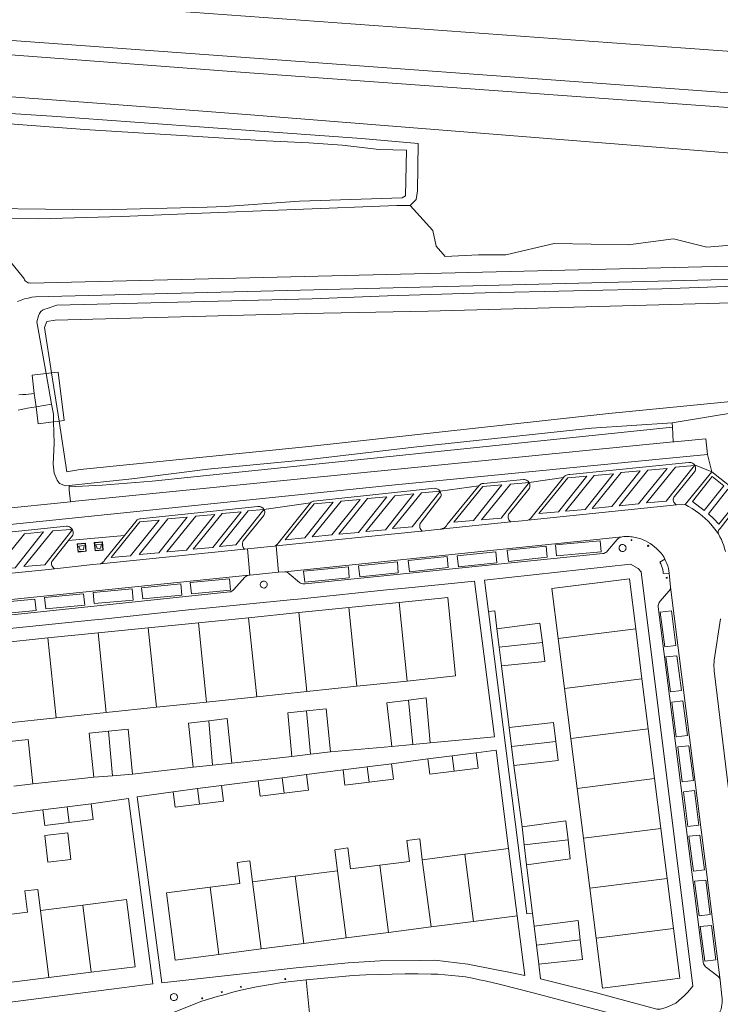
# Model space of a CAD drawing. Header units: metres. Extents: x 89888 to 94270, y 464165 to 468904.
# Tile 67 of 256: x 91295 to 91379, y 466182 to 466301. Entities that reach past the tile are written whole.
import ezdxf

# ---------------------------------------------------------------- set-up
doc = ezdxf.new("R2010")
doc.units = ezdxf.units.M
doc.layers.get('0').update_dxf_attribs({"linetype": 'CONTINUOUS'})
for name, color, linetype, lineweight in [('B_BEBOUWINGSGRENS_0', 251, 'CONTINUOUS', 13), ('B_TUSSENMUUR_0', 251, 'CONTINUOUS', 13), ('G_GRENS_ALGEMEEN_0', 251, 'CONTINUOUS', 13), ('K_KUNSTWERKGRENS_1', 251, 'CONTINUOUS', 13), ('K_STEIGER_1', 251, 'CONTINUOUS', 13), ('Q_AFVAL_APART_PLAATS_0', 251, 'CONTINUOUS', 13), ('Q_PAALTJE_0', 251, 'CONTINUOUS', 13), ('T_CULTUURGRENS_0', 251, 'CONTINUOUS', 13), ('T_HEK_0', 251, 'CONTINUOUS', 13), ('T_HEK_LIJN_0', 251, 'CONTINUOUS', 13), ('V_WEGGRENS_0', 251, 'CONTINUOUS', 13), ('W_WATERGRENS_0', 251, 'CONTINUOUS', 13)]:
    doc.layers.add(name, color=color, linetype=linetype, lineweight=lineweight)

# ---------------------------------------------------------------- blocks, each defined once
blk = doc.blocks.new('Q_PAAL_STEEN')
for points in [[(-0.5, 0.5), (0.5, 0.5), (0.5, -0.5), (-0.5, -0.5)], [(-0.1, 0.3), (0.1, 0.3), (0.1, -0.3), (-0.1, -0.3)]]:
    blk.add_lwpolyline(points, close=True)
blk.add_lwpolyline([(-0.4, 0.5), (0.4, 0.5, -0.414214), (0.5, 0.4), (0.5, -0.4, -0.414214), (0.4, -0.5), (-0.4, -0.5, -0.414214), (-0.5, -0.4), (-0.5, 0.4), (-0.5, 0.4), (-0.5, 0.4), (-0.5, 0.4), (-0.5, 0.4), (-0.5, 0.5), (-0.5, 0.5), (-0.5, 0.5), (-0.5, 0.5), (-0.5, 0.5), (-0.5, 0.5), (-0.5, 0.5), (-0.5, 0.5), (-0.5, 0.5), (-0.4, 0.5), (-0.4, 0.5), (-0.4, 0.5), (-0.4, 0.5), (-0.4, 0.5)], format="xyb")
blk = doc.blocks.new('Q_PAALTJE')
at = {"color": 251, "true_color": 0x666666, "xscale": 0.1, "yscale": 0.1, "zscale": 0.01}
blk.add_blockref('Q_PAAL_STEEN', (0, 0), dxfattribs=at)
blk = doc.blocks.new('Q_AFVAL_APART_PLAATS')
for points in [[(-0.5, 0.5), (0.5, 0.5), (0.5, -0.5), (-0.5, -0.5)], [(-0.34, 0.2), (0.33, 0.2), (0.19, -0.25), (-0.2, -0.25)]]:
    blk.add_lwpolyline(points, close=True)
blk.add_lwpolyline([(-0.44, 0.46), (0.44, 0.46, -0.414214), (0.46, 0.44), (0.46, -0.44, -0.414214), (0.44, -0.46), (-0.44, -0.46, -0.414214), (-0.46, -0.44), (-0.46, 0.44, -0.414214), (-0.44, 0.46)], format="xyb")

msp = doc.modelspace()

# ---------------------------------------------------------------- linework, layer by layer
at = {"layer": 'B_BEBOUWINGSGRENS_0'}
for p, q in [((91359.05, 466232.54), (91359.82, 466226.5)), ((91340.57, 466230.85), (91334.5, 466230.24)), ((91328.42, 466229.63), (91322.35, 466229.02)), ((91334.5, 466230.24), (91328.42, 466229.63)), ((91316.28, 466228.4), (91310.21, 466227.79)), ((91322.35, 466229.02), (91316.28, 466228.4)), ((91304.13, 466227.18), (91298.06, 466226.57)), ((91310.21, 466227.79), (91304.13, 466227.18)), ((91352.68, 466225.44), (91352.41, 466227.69)), ((91369.96, 466221.64), (91369.2, 466227.68)), ((91298.06, 466226.57), (91291.99, 466225.95)), ((91359.82, 466226.5), (91360.59, 466220.46)), ((91352.95, 466223.19), (91352.68, 466225.44)), ((91335.47, 466220.72), (91341.54, 466221.35)), ((91370.73, 466215.59), (91369.96, 466221.64)), ((91323.33, 466219.45), (91329.4, 466220.08)), ((91329.4, 466220.08), (91335.47, 466220.72)), ((91360.59, 466220.46), (91361.36, 466214.41)), ((91311.19, 466218.18), (91317.26, 466218.81)), ((91317.26, 466218.81), (91323.33, 466219.45)), ((91299.05, 466216.91), (91305.12, 466217.54)), ((91305.12, 466217.54), (91311.19, 466218.18)), ((91292.98, 466216.27), (91299.05, 466216.91)), ((91354.18, 466213.43), (91353.9, 466215.73)), ((91371.49, 466209.55), (91370.73, 466215.59)), ((91361.36, 466214.41), (91362.13, 466208.37)), ((91332.28, 466212.79), (91329.85, 466212.5)), ((91342.22, 466213.69), (91339.68, 466213.45)), ((91344.31, 466213.89), (91342.22, 466213.69)), ((91354.46, 466211.15), (91354.18, 466213.43)), ((91329.85, 466212.5), (91327.6, 466212.23)), ((91344.05, 466211.96), (91346.98, 466212.32)), ((91346.98, 466212.32), (91349.91, 466212.69)), ((91317.99, 466211.17), (91315.66, 466210.92)), ((91320.31, 466211.41), (91317.99, 466211.17)), ((91333.78, 466210.63), (91336.71, 466210.99)), ((91336.71, 466210.99), (91339.63, 466211.36)), ((91305.9, 466209.9), (91303.61, 466209.73)), ((91308.29, 466210.09), (91305.9, 466209.9)), ((91323.5, 466209.3), (91326.43, 466209.66)), ((91326.43, 466209.66), (91329.36, 466210.03)), ((91372.25, 466203.51), (91371.49, 466209.55)), ((91296.24, 466208.91), (91293.93, 466208.64)), ((91313.23, 466207.97), (91316.16, 466208.34)), ((91316.16, 466208.34), (91319.09, 466208.7)), ((91362.13, 466208.37), (91362.9, 466202.33)), ((91297.45, 466205.77), (91300.38, 466206.14)), ((91300.38, 466206.14), (91303.31, 466206.5)), ((91355.71, 466201.52), (91355.47, 466203.72)), ((91373.01, 466197.47), (91372.25, 466203.51)), ((91300.48, 466202.98), (91297.69, 466202.66)), ((91362.9, 466202.33), (91363.66, 466196.29)), ((91353.82, 466201.09), (91354.87, 466192.96)), ((91355.98, 466199.12), (91355.71, 466201.52)), ((91343.36, 466199.74), (91348.52, 466200.41)), ((91327.98, 466197.75), (91333.11, 466198.41)), ((91322.84, 466197.08), (91327.98, 466197.75)), ((91373.77, 466191.43), (91373.01, 466197.47)), ((91363.66, 466196.29), (91364.43, 466190.25)), ((91302.29, 466194.25), (91297.15, 466193.61)), ((91354.87, 466192.96), (91349.58, 466192.28)), ((91344.44, 466191.61), (91339.3, 466190.95)), ((91349.58, 466192.28), (91344.44, 466191.61)), ((91357.19, 466189.42), (91356.91, 466191.7)), ((91334.17, 466190.28), (91329.03, 466189.61)), ((91339.3, 466190.95), (91334.17, 466190.28)), ((91323.89, 466188.95), (91318.75, 466188.28)), ((91329.03, 466189.61), (91323.89, 466188.95)), ((91357.48, 466187.1), (91357.19, 466189.42)), ((91293.03, 466184.83), (91298.17, 466185.47)), ((91298.17, 466185.47), (91303.31, 466186.12))]:
    msp.add_line(p, q, dxfattribs=at)
for points in [[(91369.2, 466227.68), (91368.44, 466233.72), (91359.05, 466232.54)], [(91341.54, 466221.35), (91347.41, 466221.97), (91346.45, 466231.45), (91340.57, 466230.85)], [(91352.41, 466227.69), (91357.6, 466228.36), (91357.91, 466226.04)], [(91357.91, 466226.04), (91358.21, 466223.73), (91352.95, 466223.19)], [(91339.68, 466213.45), (91339.1, 466218.73), (91341.71, 466219.06)], [(91341.71, 466219.06), (91343.85, 466219.33), (91344.31, 466213.89)], [(91327.6, 466212.23), (91327.09, 466217.51), (91329.36, 466217.76)], [(91329.36, 466217.76), (91331.73, 466218.01), (91332.28, 466212.79)], [(91315.66, 466210.92), (91315.08, 466216.28), (91317.52, 466216.56)], [(91317.52, 466216.56), (91319.74, 466216.81), (91320.31, 466211.41)], [(91353.9, 466215.73), (91359.24, 466216.36), (91359.54, 466214.05)], [(91303.61, 466209.73), (91303.04, 466215.04), (91305.39, 466215.28)], [(91305.39, 466215.28), (91307.79, 466215.53), (91308.29, 466210.09)], [(91293.43, 466214.03), (91295.67, 466214.29), (91296.24, 466208.91)], [(91359.54, 466214.05), (91359.83, 466211.74), (91354.46, 466211.15)], [(91347.22, 466210.44), (91344.29, 466210.07), (91344.05, 466211.96)], [(91349.91, 466212.69), (91350.14, 466210.8), (91347.22, 466210.44)], [(91336.94, 466209.11), (91334.01, 466208.74), (91333.78, 466210.63)], [(91339.63, 466211.36), (91339.87, 466209.47), (91336.94, 466209.11)], [(91326.67, 466207.78), (91323.74, 466207.41), (91323.5, 466209.3)], [(91329.36, 466210.03), (91329.59, 466208.15), (91326.67, 466207.78)], [(91316.39, 466206.45), (91313.47, 466206.09), (91313.23, 466207.97)], [(91319.09, 466208.7), (91319.32, 466206.82), (91316.39, 466206.45)], [(91300.62, 466204.25), (91297.69, 466203.89), (91297.45, 466205.77)], [(91303.31, 466206.5), (91303.54, 466204.62), (91300.62, 466204.25)], [(91355.47, 466203.72), (91360.76, 466204.45), (91361.03, 466202.14)], [(91297.69, 466202.66), (91298.05, 466199.45), (91300.84, 466199.77), (91300.48, 466202.98)], [(91338.25, 466199.08), (91341.82, 466199.54), (91341.5, 466202.08), (91343.06, 466202.28), (91343.36, 466199.74)], [(91361.03, 466202.14), (91361.29, 466199.83), (91355.98, 466199.12)], [(91333.11, 466198.41), (91332.78, 466200.95), (91334.35, 466201.16), (91334.68, 466198.62), (91338.25, 466199.08)], [(91348.52, 466200.41), (91352.26, 466200.89), (91353.82, 466201.09)], [(91317.7, 466196.42), (91321.28, 466196.88), (91320.95, 466199.42), (91322.51, 466199.62), (91322.84, 466197.08)], [(91297.15, 466193.61), (91296.83, 466196.15), (91295.27, 466195.96), (91295.59, 466193.41), (91292.01, 466192.97)], [(91318.75, 466188.28), (91313.45, 466187.6), (91312.4, 466195.73), (91317.7, 466196.42)], [(91303.31, 466186.12), (91308.61, 466186.78), (91307.59, 466194.92), (91302.29, 466194.25)], [(91356.91, 466191.7), (91362.22, 466192.4), (91362.49, 466190.04)], [(91364.43, 466190.25), (91365.2, 466184.21), (91373.37, 466185.24), (91374.54, 466185.39), (91373.77, 466191.43)], [(91362.49, 466190.04), (91362.77, 466187.67), (91357.48, 466187.1)]]:
    msp.add_lwpolyline(points, dxfattribs=at)
at = {"layer": 'B_TUSSENMUUR_0'}
for p, q in [((91340.57, 466230.85), (91341.54, 466221.35)), ((91328.42, 466229.63), (91329.4, 466220.08)), ((91335.47, 466220.72), (91334.5, 466230.24)), ((91316.28, 466228.4), (91317.26, 466218.81)), ((91322.35, 466229.02), (91323.33, 466219.45)), ((91304.13, 466227.18), (91305.12, 466217.54)), ((91310.21, 466227.79), (91311.19, 466218.18)), ((91369.2, 466227.68), (91359.82, 466226.5)), ((91298.06, 466226.57), (91299.05, 466216.91)), ((91357.91, 466226.04), (91352.68, 466225.44)), ((91369.96, 466221.64), (91360.59, 466220.46)), ((91341.71, 466219.06), (91342.22, 466213.69)), ((91329.36, 466217.76), (91329.85, 466212.5)), ((91317.52, 466216.56), (91317.99, 466211.17)), ((91305.39, 466215.28), (91305.9, 466209.9)), ((91370.73, 466215.59), (91361.36, 466214.41)), ((91359.54, 466214.05), (91354.18, 466213.43)), ((91346.98, 466212.32), (91347.22, 466210.44)), ((91336.71, 466210.99), (91336.94, 466209.11)), ((91326.43, 466209.66), (91326.67, 466207.78)), ((91371.49, 466209.55), (91362.13, 466208.37)), ((91316.39, 466206.45), (91316.16, 466208.34)), ((91300.38, 466206.14), (91300.62, 466204.25)), ((91372.25, 466203.51), (91362.9, 466202.33)), ((91355.71, 466201.52), (91361.03, 466202.14)), ((91343.36, 466199.74), (91344.44, 466191.61)), ((91348.52, 466200.41), (91349.58, 466192.28)), ((91333.11, 466198.41), (91334.17, 466190.28)), ((91338.25, 466199.08), (91339.3, 466190.95)), ((91327.98, 466197.75), (91329.03, 466189.61)), ((91373.01, 466197.47), (91363.66, 466196.29)), ((91318.75, 466188.28), (91317.7, 466196.42)), ((91322.84, 466197.08), (91323.89, 466188.95)), ((91302.29, 466194.25), (91303.31, 466186.12)), ((91297.15, 466193.61), (91298.17, 466185.47)), ((91373.77, 466191.43), (91364.43, 466190.25)), ((91362.49, 466190.04), (91357.19, 466189.42))]:
    msp.add_line(p, q, dxfattribs=at)
at = {"layer": 'G_GRENS_ALGEMEEN_0'}
for p, q in [((91353.9, 466215.73), (91352.95, 466223.19)), ((91355.47, 466203.72), (91354.46, 466211.15)), ((91356.72, 466193.25), (91355.98, 466199.12))]:
    msp.add_line(p, q, dxfattribs=at)
msp.add_lwpolyline([(91352.41, 466227.69), (91352.15, 466229.85), (91351.4, 466229.76)], dxfattribs=at)
at = {"layer": 'K_KUNSTWERKGRENS_1'}
msp.add_line((91296.63, 466254.52), (91296.42, 466256.16), dxfattribs=at)
at = {"layer": 'K_STEIGER_1'}
for p, q in [((91298.5, 466258.63), (91297.85, 466258.55)), ((91299.29, 466258.73), (91298.5, 466258.63)), ((91298.75, 466252.71), (91299.41, 466252.79))]:
    msp.add_line(p, q, dxfattribs=at)
for points in [[(91297.85, 466258.55), (91296.14, 466258.35), (91296.42, 466256.16)], [(91299.41, 466252.79), (91300.05, 466252.86), (91299.29, 466258.73)], [(91296.63, 466254.52), (91296.89, 466252.48), (91298.75, 466252.71)]]:
    msp.add_lwpolyline(points, dxfattribs=at)
at = {"layer": 'T_CULTUURGRENS_0'}
for p, q in [((91298.51, 466254.85), (91297.85, 466258.55)), ((91298.51, 466254.85), (91296.63, 466254.52)), ((91377.89, 466248.76), (91378.43, 466246.68)), ((91376.32, 466247.52), (91378.43, 466246.68)), ((91345.52, 466244.32), (91350.23, 466244.98)), ((91356.31, 466245.36), (91360.46, 466246)), ((91324.2, 466242.13), (91329.86, 466242.93))]:
    msp.add_line(p, q, dxfattribs=at)
for points in [[(91302.6, 466298.2), (91204.72, 466305.35), (91204.31, 466304.92), (91205.26, 466304.14), (91214.48, 466303.08), (91320.82, 466295.08)], [(91306.44, 466302.94), (91375.21, 466297.92), (91389.19, 466296.9), (91394.36, 466295.85), (91397.98, 466293.95), (91401.13, 466291.04), (91401.04, 466289.25)], [(91199.11, 466298.14), (91200.22, 466297.54), (91201.43, 466297.12), (91211.69, 466296.25), (91236.63, 466294.29), (91265.88, 466292.17), (91281.58, 466290.77), (91298.53, 466289.71), (91315.27, 466288.51), (91336.02, 466287), (91342.87, 466286.38), (91342.78, 466280.66), (91342.62, 466279.62), (91341.89, 466278.9)], [(91208.84, 466298.31), (91302.37, 466291.39), (91316.82, 466290.32), (91322.58, 466289.86), (91392.96, 466284.25), (91393.46, 466284.27), (91393.95, 466284.31), (91394.44, 466284.37), (91394.93, 466284.45), (91395.41, 466284.55), (91395.88, 466284.68), (91396.36, 466284.82), (91396.82, 466284.99), (91397.28, 466285.17), (91397.73, 466285.38), (91398.17, 466285.6), (91398.6, 466285.84), (91399.01, 466286.1), (91399.42, 466286.38), (91399.82, 466286.68), (91401.01, 466288.71), (91401.04, 466289.25)], [(91395.74, 466290.24), (91394.45, 466290.78), (91388.83, 466291.91), (91302.6, 466298.2)], [(91320.82, 466295.08), (91394.33, 466289.75), (91395.74, 466290.24)], [(91408.86, 466287.8), (91408.64, 466283.53), (91408.78, 466279.75), (91407.66, 466276.66), (91406.12, 466274.56), (91402.62, 466273.44), (91398.28, 466274), (91391.28, 466274.28), (91383.15, 466274.28), (91377.83, 466273.86), (91373.77, 466274.84), (91368.31, 466274.14), (91359.34, 466274.28), (91353.49, 466272.92), (91350.16, 466272.94), (91346.14, 466272.72), (91345.04, 466273.98), (91344.63, 466275.85), (91341.89, 466278.9)], [(91341.89, 466278.9), (91340.31, 466278.89), (91315.7, 466277.94), (91307, 466277.56), (91296.96, 466277.29), (91285.52, 466277.35), (91274.82, 466277.7), (91263.73, 466277.76), (91256.64, 466278.17), (91233.53, 466278.34)], [(91297.85, 466258.55), (91296.73, 466264.83), (91296.92, 466265.54), (91297.03, 466265.81), (91297.2, 466266.05), (91297.42, 466266.24), (91297.68, 466266.37), (91297.97, 466266.44), (91299.13, 466266.82), (91330.05, 466267.59), (91339.16, 466267.97), (91350.98, 466268.33), (91372.37, 466268.83), (91383.41, 466269.23), (91396.36, 466269.34), (91399.31, 466269.11), (91404.78, 466268.44), (91411.31, 466267.24), (91414.5, 466266.84), (91415.71, 466266.78), (91416.08, 466266.91)], [(91416.09, 466253.98), (91415.53, 466254.8), (91412.76, 466256.33), (91408.33, 466256.52), (91402.68, 466256.23), (91381.68, 466253.92), (91373.63, 466252.6)], [(91298.75, 466252.71), (91298.72, 466253.66), (91298.51, 466254.85)], [(91300.62, 466245.01), (91300.19, 466244.97), (91299.45, 466245.25), (91299.17, 466245.67), (91298.82, 466246.5), (91298.68, 466247.6), (91298.84, 466250.13), (91298.75, 466252.71)], [(91373.63, 466252.6), (91363.87, 466251.97), (91342.34, 466249.67), (91329.7, 466248.15), (91317.42, 466247.01), (91308.21, 466245.81), (91300.62, 466245.01)]]:
    msp.add_lwpolyline(points, dxfattribs=at)
at = {"layer": 'T_HEK_0'}
msp.add_line((91373.65, 466252.06), (91373.72, 466250.28), dxfattribs=at)
msp.add_lwpolyline([(91300.62, 466244.86), (91300.64, 466244.47), (91300.8, 466243.05)], dxfattribs=at)
at = {"layer": 'T_HEK_LIJN_0'}
for p, q in [((91373.63, 466252.6), (91373.65, 466252.06)), ((91300.62, 466245.01), (91300.62, 466244.86))]:
    msp.add_line(p, q, dxfattribs=at)
at = {"layer": 'V_WEGGRENS_0'}
for p, q in [((91378.43, 466246.68), (91375.17, 466242.71)), ((91382.33, 466243.55), (91378.43, 466246.68)), ((91345.54, 466244.29), (91345.52, 466244.32)), ((91300.8, 466243.05), (91280.64, 466240.95)), ((91374.16, 466242.68), (91356.16, 466240.83)), ((91375.17, 466242.71), (91374.16, 466242.68)), ((91345.54, 466239.73), (91354.09, 466240.61)), ((91307.33, 466238.95), (91300.55, 466238.36)), ((91345.54, 466239.73), (91343.36, 466239.51)), ((91367.57, 466238.81), (91326.73, 466234.59)), ((91322.22, 466237.35), (91321.88, 466237.32)), ((91322.22, 466237.35), (91322.51, 466234.18)), ((91325.68, 466237.7), (91325.5, 466237.68)), ((91325.99, 466234.54), (91325.68, 466237.7)), ((91322.38, 466234.15), (91283.35, 466230.17)), ((91322.51, 466234.18), (91322.38, 466234.15)), ((91322.51, 466234.18), (91325.99, 466234.54)), ((91326.73, 466234.59), (91325.99, 466234.54)), ((91373.43, 466232.73), (91373.24, 466234.39)), ((91351.4, 466229.76), (91350.9, 466233.58)), ((91379.44, 466185.18), (91373.43, 466232.73)), ((91339.68, 466213.45), (91332.28, 466212.79)), ((91327.6, 466212.23), (91320.31, 466211.41)), ((91339.63, 466211.36), (91344.05, 466211.96)), ((91315.66, 466210.92), (91308.29, 466210.09)), ((91329.36, 466210.03), (91333.78, 466210.63)), ((91303.61, 466209.73), (91296.24, 466208.91)), ((91319.09, 466208.7), (91323.5, 466209.3)), ((91308.86, 466207.33), (91313.23, 466207.97)), ((91303.31, 466206.5), (91307.8, 466207.15)), ((91307.8, 466207.15), (91310.75, 466184.72)), ((91311.86, 466184.84), (91308.86, 466207.33)), ((91292.97, 466205.21), (91297.45, 466205.77)), ((91354.87, 466192.96), (91355.78, 466185.72)), ((91356.91, 466191.7), (91356.72, 466193.25)), ((91357.69, 466185.32), (91357.48, 466187.1)), ((91310.75, 466184.72), (91307, 466184.25)), ((91329.71, 466181.18), (91329.31, 466185.21)), ((91356.79, 466183.62), (91371.29, 466179.81))]:
    msp.add_line(p, q, dxfattribs=at)
for points in [[(91393.77, 466271.88), (91295.95, 466269.5), (91295.81, 466269.52), (91295.68, 466269.55), (91295.55, 466269.61), (91295.43, 466269.69), (91295.33, 466269.78), (91295.24, 466269.89), (91295.17, 466270.01), (91295.11, 466270.14), (91291.45, 466274.63)], [(91294.4, 466267.28), (91294.82, 466267.44), (91295.25, 466267.58), (91295.68, 466267.69), (91296.12, 466267.79), (91296.56, 466267.86), (91391.16, 466270.21)], [(91296.42, 466256.16), (91295.4, 466256.02), (91294.98, 466256.04), (91294.55, 466256)], [(91294.47, 466254.13), (91294.84, 466254.22), (91295.21, 466254.3), (91295.58, 466254.38), (91296.63, 466254.52)], [(91373.65, 466252.06), (91310.68, 466245.53), (91304.62, 466245.07), (91300.62, 466244.86)], [(91373.72, 466250.28), (91301.01, 466243.08), (91300.8, 466243.05)], [(91377.89, 466248.76), (91377.71, 466250.67), (91373.86, 466250.29), (91373.72, 466250.28)], [(91280.34, 466238.96), (91297.84, 466240.76), (91339.67, 466245.06), (91372.43, 466248.23), (91377.89, 466248.76)], [(91376.32, 466247.52), (91376.28, 466247.57), (91376.19, 466247.65), (91376.09, 466247.72), (91375.98, 466247.77), (91375.86, 466247.79), (91375.74, 466247.8), (91375.62, 466247.78), (91361.25, 466246.36), (91361.1, 466246.35), (91360.96, 466246.31), (91360.82, 466246.26), (91360.68, 466246.19), (91360.56, 466246.1), (91360.46, 466246)], [(91370.51, 466242.9), (91372.88, 466243.12), (91376.32, 466247.43), (91374, 466247.23), (91370.51, 466242.9)], [(91374.16, 466242.68), (91374.05, 466242.73), (91373.96, 466242.81), (91373.88, 466242.9), (91373.81, 466243.01), (91373.77, 466243.12), (91373.75, 466243.24), (91373.75, 466243.36), (91373.77, 466243.48), (91373.82, 466243.6), (91373.88, 466243.7), (91376.31, 466246.68), (91376.38, 466246.78), (91376.43, 466246.89), (91376.45, 466247.01), (91376.46, 466247.13), (91376.44, 466247.25), (91376.41, 466247.37), (91376.35, 466247.47), (91376.32, 466247.52)], [(91357.47, 466241.61), (91359.85, 466241.82), (91363.29, 466246.14), (91360.97, 466245.93), (91357.47, 466241.61)], [(91360.7, 466241.91), (91363.07, 466242.12), (91366.51, 466246.44), (91364.19, 466246.23), (91360.7, 466241.91)], [(91363.95, 466242.24), (91366.32, 466242.46), (91369.76, 466246.77), (91367.44, 466246.57), (91363.95, 466242.24)], [(91367.19, 466242.56), (91369.56, 466242.78), (91373, 466247.09), (91370.68, 466246.89), (91367.19, 466242.56)], [(91378.44, 466246.09), (91376.08, 466243.06), (91377.49, 466242), (91379.85, 466244.98), (91378.44, 466246.09)], [(91350.23, 466244.98), (91346.4, 466240.28), (91346.31, 466240.15), (91346.21, 466240.04), (91346.09, 466239.94), (91345.97, 466239.86), (91345.83, 466239.8), (91345.68, 466239.75), (91345.54, 466239.73)], [(91347.2, 466240.56), (91349.58, 466240.77), (91353.01, 466245.09), (91350.7, 466244.88), (91347.2, 466240.56)], [(91356.31, 466245.36), (91356.27, 466245.42), (91356.19, 466245.52), (91356.09, 466245.6), (91355.98, 466245.67), (91355.86, 466245.71), (91355.74, 466245.73), (91355.61, 466245.73), (91350.84, 466245.27), (91350.73, 466245.27), (91350.61, 466245.24), (91350.5, 466245.21), (91350.4, 466245.15), (91350.31, 466245.07), (91350.23, 466244.98)], [(91356.31, 466245.36), (91354.05, 466245.19), (91350.56, 466240.86), (91352.93, 466241.08), (91356.31, 466245.36)], [(91354.09, 466240.61), (91353.99, 466240.68), (91353.91, 466240.77), (91353.84, 466240.87), (91353.8, 466240.98), (91353.77, 466241.1), (91353.76, 466241.22), (91353.77, 466241.34), (91353.81, 466241.46), (91353.86, 466241.57), (91353.93, 466241.66), (91356.28, 466244.57), (91356.34, 466244.68), (91356.38, 466244.81), (91356.41, 466244.93), (91356.41, 466245.06), (91356.38, 466245.19), (91356.34, 466245.31), (91356.31, 466245.36)], [(91360.46, 466246), (91356.67, 466241.26), (91356.58, 466241.14), (91356.48, 466241.03), (91356.37, 466240.94), (91356.24, 466240.86), (91356.16, 466240.83)], [(91345.52, 466244.32), (91345.46, 466244.4), (91345.37, 466244.49), (91345.26, 466244.57), (91345.14, 466244.63), (91345.01, 466244.67), (91344.88, 466244.69), (91330.26, 466243.14), (91330.17, 466243.12), (91330.08, 466243.09), (91330, 466243.05), (91329.93, 466242.99), (91329.86, 466242.93)], [(91336.55, 466239.46), (91338.92, 466239.67), (91342.36, 466243.99), (91340.04, 466243.78), (91336.55, 466239.46)], [(91345.52, 466244.32), (91343.26, 466244.12), (91339.76, 466239.8), (91342.14, 466240.01), (91345.54, 466244.29)], [(91343.36, 466239.51), (91343.26, 466239.59), (91343.18, 466239.69), (91343.12, 466239.8), (91343.08, 466239.92), (91343.06, 466240.05), (91343.06, 466240.17), (91343.08, 466240.3), (91343.12, 466240.41), (91345.61, 466243.68), (91345.64, 466243.8), (91345.64, 466243.93), (91345.63, 466244.05), (91345.59, 466244.17), (91345.54, 466244.29)], [(91380.35, 466244.57), (91378.03, 466241.59), (91378.67, 466240.97), (91379.26, 466240.33), (91381.77, 466243.46), (91380.35, 466244.57)], [(91329.86, 466242.93), (91325.79, 466237.88), (91325.74, 466237.83), (91325.69, 466237.78), (91325.63, 466237.74), (91325.57, 466237.71), (91325.5, 466237.68)], [(91326.79, 466238.46), (91329.16, 466238.68), (91332.6, 466242.99), (91330.28, 466242.79), (91326.79, 466238.46)], [(91330.05, 466238.81), (91332.42, 466239.03), (91335.86, 466243.34), (91333.54, 466243.14), (91330.05, 466238.81)], [(91333.27, 466239.12), (91335.64, 466239.33), (91339.08, 466243.65), (91336.76, 466243.44), (91333.27, 466239.12)], [(91379.21, 466239.15), (91378.93, 466239.55), (91378.63, 466239.95), (91378.31, 466240.33), (91377.97, 466240.69), (91377.62, 466241.03), (91377.24, 466241.36), (91376.86, 466241.67), (91376.46, 466241.96), (91376.04, 466242.23), (91375.61, 466242.48), (91375.17, 466242.71)], [(91379.21, 466239.15), (91379.19, 466239.25), (91379.19, 466239.35), (91379.2, 466239.46), (91379.24, 466239.55), (91379.28, 466239.65), (91379.35, 466239.73), (91379.42, 466239.8), (91382.33, 466243.55)], [(91324.2, 466242.13), (91324.15, 466242.21), (91324.07, 466242.3), (91323.96, 466242.37), (91323.85, 466242.43), (91323.73, 466242.46), (91323.6, 466242.48), (91323.48, 466242.47), (91309.23, 466240.99), (91309.13, 466240.98), (91309.04, 466240.96), (91308.95, 466240.92), (91308.87, 466240.86), (91308.79, 466240.79), (91308.74, 466240.71), (91307.33, 466238.95)], [(91312.46, 466236.97), (91314.84, 466237.18), (91318.27, 466241.5), (91315.95, 466241.29), (91312.46, 466236.97)], [(91315.66, 466237.3), (91318.03, 466237.51), (91321.47, 466241.83), (91319.15, 466241.62), (91315.66, 466237.3)], [(91324.2, 466242.13), (91322.32, 466241.97), (91318.83, 466237.64), (91320.79, 466237.82), (91324.2, 466242.13)], [(91321.88, 466237.32), (91321.78, 466237.41), (91321.71, 466237.53), (91321.65, 466237.65), (91321.62, 466237.78), (91321.6, 466237.92), (91321.62, 466238.05), (91321.65, 466238.19), (91321.71, 466238.31), (91324.19, 466241.38), (91324.25, 466241.49), (91324.29, 466241.61), (91324.3, 466241.74), (91324.3, 466241.86), (91324.27, 466241.99), (91324.2, 466242.13)], [(91305.7, 466236.29), (91308.07, 466236.5), (91311.51, 466240.82), (91309.19, 466240.61), (91305.7, 466236.29)], [(91309.1, 466236.65), (91311.47, 466236.86), (91314.91, 466241.18), (91312.59, 466240.97), (91309.1, 466236.65)], [(91356.16, 466240.83), (91355.45, 466240.76), (91354.09, 466240.61)], [(91300.55, 466238.36), (91301.08, 466239.02), (91301.11, 466239.15), (91301.12, 466239.28), (91301.11, 466239.41), (91301.09, 466239.53), (91301.04, 466239.65), (91300.97, 466239.76), (91300.88, 466239.86), (91300.79, 466239.94), (91300.67, 466240.01), (91300.55, 466240.05), (91300.43, 466240.08), (91300.3, 466240.09), (91288.31, 466238.83), (91288.2, 466238.82), (91288.1, 466238.79), (91288.01, 466238.74), (91287.93, 466238.67), (91287.86, 466238.59), (91287.8, 466238.5)], [(91291.72, 466234.85), (91294.1, 466235.07), (91297.54, 466239.39), (91295.22, 466239.18), (91291.72, 466234.85)], [(91295.16, 466235.2), (91297.68, 466235.43), (91300.96, 466239.58), (91300.78, 466239.68), (91298.65, 466239.52), (91295.16, 466235.2)], [(91307.33, 466238.95), (91304.93, 466235.97), (91304.86, 466235.86), (91304.77, 466235.76), (91304.67, 466235.67), (91304.56, 466235.6), (91304.44, 466235.54)], [(91325.68, 466237.7), (91343.25, 466239.5), (91343.36, 466239.51)], [(91380.07, 466237.03), (91379.97, 466237.4), (91379.85, 466237.76), (91379.72, 466238.12), (91379.57, 466238.47), (91379.4, 466238.81), (91379.21, 466239.15)], [(91298.87, 466234.95), (91298.77, 466235.01), (91298.68, 466235.1), (91298.6, 466235.2), (91298.54, 466235.32), (91298.51, 466235.44), (91298.5, 466235.56), (91298.51, 466235.69), (91298.55, 466235.81), (91298.6, 466235.92), (91298.68, 466236.02), (91300.55, 466238.36)], [(91367.57, 466238.81), (91367.44, 466238.78), (91367.31, 466238.73), (91367.18, 466238.66), (91367.07, 466238.59), (91366.96, 466238.49), (91365.8, 466237.11), (91365.71, 466237.01), (91365.6, 466236.92), (91365.48, 466236.85), (91365.35, 466236.8), (91365.22, 466236.78), (91329.18, 466233.12), (91329.04, 466233.11), (91328.9, 466233.12), (91328.77, 466233.15), (91328.64, 466233.21), (91328.52, 466233.28), (91327.27, 466234.34), (91327.18, 466234.42), (91327.08, 466234.49), (91326.97, 466234.54), (91326.85, 466234.58), (91326.73, 466234.59)], [(91359.48, 466237.84), (91359.62, 466236.5), (91365.02, 466237), (91364.92, 466238.34), (91359.48, 466237.84)], [(91367.71, 466237.04), (91367.79, 466237.07), (91367.88, 466237.12), (91367.94, 466237.19), (91367.99, 466237.27), (91368.02, 466237.36), (91368.03, 466237.46), (91368.02, 466237.55), (91367.99, 466237.65), (91367.93, 466237.72), (91367.86, 466237.79), (91367.78, 466237.84), (91367.69, 466237.87), (91367.59, 466237.87), (91367.5, 466237.86), (91367.4, 466237.82), (91367.32, 466237.76), (91367.26, 466237.68), (91367.22, 466237.59), (91367.2, 466237.5), (91367.2, 466237.4), (91367.22, 466237.3), (91367.27, 466237.21), (91367.33, 466237.14), (91367.41, 466237.08), (91367.51, 466237.04), (91367.6, 466237.03), (91367.71, 466237.04)], [(91369.36, 466238.69), (91369.18, 466238.73), (91368.99, 466238.77), (91368.79, 466238.8), (91368.6, 466238.82), (91368.41, 466238.83), (91367.78, 466238.83), (91367.57, 466238.81)], [(91372.72, 466236.1), (91372.64, 466236.3), (91372.54, 466236.49), (91372.42, 466236.67), (91372.28, 466236.84), (91372.13, 466237), (91371.97, 466237.14), (91371.74, 466237.38), (91371.49, 466237.59), (91371.24, 466237.8), (91370.97, 466237.99), (91370.69, 466238.16), (91370.4, 466238.31), (91370.1, 466238.45), (91369.96, 466238.51), (91369.81, 466238.56), (91369.66, 466238.61), (91369.51, 466238.65), (91369.36, 466238.69)], [(91321.88, 466237.32), (91321.81, 466237.31), (91304.44, 466235.54)], [(91325.5, 466237.68), (91324.99, 466237.62), (91322.22, 466237.35)], [(91347.59, 466236.51), (91347.74, 466235.16), (91352.4, 466235.65), (91352.29, 466236.98), (91347.59, 466236.51)], [(91353.66, 466237.19), (91353.81, 466235.84), (91358.47, 466236.33), (91358.36, 466237.66), (91353.66, 466237.19)], [(91304.44, 466235.54), (91303.49, 466235.44), (91298.87, 466234.95)], [(91335.67, 466235.31), (91335.81, 466233.96), (91340.47, 466234.45), (91340.36, 466235.78), (91335.67, 466235.31)], [(91341.68, 466235.94), (91341.83, 466234.58), (91346.49, 466235.08), (91346.38, 466236.41), (91341.68, 466235.94)], [(91350.9, 466233.58), (91368.58, 466235.49), (91369.49, 466234.99), (91369.85, 466234.56)], [(91372.72, 466236.1), (91372.12, 466235.75), (91372.23, 466235.53), (91372.33, 466235.31), (91372.41, 466235.08), (91372.48, 466234.84), (91372.52, 466234.59), (91372.54, 466234.35), (91373.24, 466234.39)], [(91373.24, 466234.39), (91373.21, 466234.69), (91373.16, 466234.99), (91373.08, 466235.28), (91372.99, 466235.56), (91372.86, 466235.84), (91372.72, 466236.1)], [(91283.2, 466233.35), (91297.75, 466234.82), (91298.87, 466234.95)], [(91322.38, 466234.15), (91322.25, 466234.12), (91322.13, 466234.07), (91322.01, 466234), (91321.9, 466233.93), (91320.58, 466232.45), (91320.5, 466232.36), (91320.41, 466232.28), (91320.3, 466232.22), (91320.19, 466232.17), (91320.08, 466232.15), (91286.03, 466228.58), (91285.91, 466228.58), (91285.79, 466228.59), (91285.67, 466228.62), (91285.56, 466228.67), (91285.46, 466228.72), (91283.82, 466230.07), (91283.67, 466230.12), (91283.51, 466230.16), (91283.35, 466230.17)], [(91329, 466234.67), (91329.14, 466233.33), (91334.54, 466233.83), (91334.44, 466235.17), (91329, 466234.67)], [(91369.85, 466234.56), (91376.11, 466184.43), (91375.48, 466183.66), (91375.12, 466183.31), (91374.04, 466182.39), (91372.88, 466181.87), (91372.18, 466181.65), (91371.77, 466181.65)], [(91281.12, 466226.39), (91291.16, 466227.48), (91292.68, 466227.63), (91303.31, 466228.73), (91304.68, 466228.86), (91315.46, 466230), (91316.8, 466230.15), (91327.38, 466231.18), (91328.76, 466231.32), (91339.44, 466232.45), (91340.88, 466232.57), (91349.71, 466233.44)], [(91309.41, 466232.65), (91309.55, 466231.3), (91314.27, 466231.74), (91314.14, 466233.1), (91309.41, 466232.65)], [(91315.3, 466233.26), (91315.44, 466231.91), (91320.16, 466232.35), (91320.03, 466233.71), (91315.3, 466233.26)], [(91324.28, 466232.61), (91324.37, 466232.65), (91324.45, 466232.7), (91324.52, 466232.77), (91324.57, 466232.85), (91324.6, 466232.94), (91324.61, 466233.04), (91324.59, 466233.13), (91324.56, 466233.22), (91324.51, 466233.3), (91324.43, 466233.37), (91324.35, 466233.42), (91324.26, 466233.44), (91324.16, 466233.45), (91324.07, 466233.44), (91323.98, 466233.4), (91323.9, 466233.34), (91323.83, 466233.26), (91323.79, 466233.17), (91323.77, 466233.07), (91323.77, 466232.97), (91323.79, 466232.88), (91323.84, 466232.79), (91323.91, 466232.71), (91323.99, 466232.66), (91324.08, 466232.62), (91324.18, 466232.6), (91324.28, 466232.61)], [(91349.71, 466233.44), (91352.1, 466214.59), (91344.31, 466213.89)], [(91297.66, 466231.45), (91297.8, 466230.1), (91302.52, 466230.54), (91302.39, 466231.9), (91297.66, 466231.45)], [(91303.54, 466232.07), (91303.68, 466230.73), (91308.4, 466231.16), (91308.26, 466232.53), (91303.54, 466232.07)], [(91379.44, 466185.18), (91379.41, 466185.29), (91379.36, 466185.4), (91379.3, 466185.49), (91379.23, 466185.58), (91379.14, 466185.66), (91377.77, 466186.7), (91377.66, 466186.79), (91377.56, 466186.9), (91377.48, 466187.02), (91377.42, 466187.16), (91377.38, 466187.3), (91377.37, 466187.44), (91371.92, 466230.33), (91371.93, 466230.48), (91371.96, 466230.63), (91372, 466230.77), (91372.07, 466230.91), (91372.15, 466231.03), (91373.21, 466232.22), (91373.29, 466232.3), (91373.35, 466232.4), (91373.4, 466232.5), (91373.42, 466232.61), (91373.43, 466232.73)], [(91291.77, 466230.8), (91291.91, 466229.46), (91296.63, 466229.89), (91296.5, 466231.25), (91291.77, 466230.8)], [(91356.72, 466193.25), (91356.01, 466193.18), (91351.4, 466229.76)], [(91372.18, 466229.7), (91372.73, 466225.49), (91374.06, 466225.65), (91373.52, 466229.84), (91372.18, 466229.7)], [(91380.53, 466207.95), (91380.48, 466208.06), (91380.45, 466208.18), (91380.44, 466208.3), (91378.7, 466222.6), (91378.68, 466222.86), (91378.67, 466223.11), (91378.67, 466223.37), (91378.68, 466223.63), (91378.7, 466223.89), (91379.45, 466228.89)], [(91372.86, 466224.28), (91373.41, 466220.06), (91374.74, 466220.23), (91374.2, 466224.41), (91372.86, 466224.28)], [(91373.57, 466218.82), (91374.12, 466214.6), (91375.46, 466214.77), (91374.92, 466218.95), (91373.57, 466218.82)], [(91349.91, 466212.69), (91352.3, 466212.99), (91353.82, 466201.09)], [(91374.29, 466213.39), (91374.84, 466209.17), (91376.18, 466209.34), (91375.64, 466213.53), (91374.29, 466213.39)], [(91374.97, 466207.96), (91375.52, 466203.75), (91376.86, 466203.91), (91376.32, 466208.1), (91374.97, 466207.96)], [(91375.63, 466202.57), (91376.18, 466198.36), (91377.52, 466198.52), (91376.98, 466202.71), (91375.63, 466202.57)], [(91376.33, 466197.15), (91376.88, 466192.93), (91378.22, 466193.1), (91377.68, 466197.28), (91376.33, 466197.15)], [(91377.01, 466191.67), (91377.56, 466187.45), (91378.9, 466187.62), (91378.36, 466191.8), (91377.01, 466191.67)], [(91355.78, 466185.72), (91353.66, 466186.18), (91352.37, 466186.41), (91348.88, 466187.12), (91344.89, 466187.58), (91343.05, 466187.55), (91338.27, 466187.5), (91334.42, 466187.27), (91328.12, 466186.66), (91311.86, 466184.84)], [(91329.31, 466185.21), (91334.99, 466185.72), (91336.56, 466185.8), (91338.14, 466185.87), (91339.71, 466185.91), (91341.29, 466185.93), (91342.86, 466185.93), (91344.44, 466185.91), (91345.27, 466185.88), (91346.11, 466185.82), (91346.95, 466185.75), (91347.78, 466185.66), (91348.61, 466185.55), (91349.46, 466185.39), (91350.31, 466185.22), (91351.15, 466185.04), (91351.99, 466184.85), (91352.84, 466184.66), (91356.79, 466183.62)], [(91371.77, 466181.65), (91364.47, 466183.63), (91357.69, 466185.32)], [(91307, 466184.25), (91263.68, 466178.67), (91261.11, 466178.34)], [(91312.12, 466181.08), (91313.15, 466181.22), (91313.86, 466181.5), (91314.56, 466181.78), (91315.27, 466182.06), (91315.98, 466182.34), (91316.68, 466182.62), (91317.62, 466182.9), (91318.56, 466183.17), (91319.5, 466183.44), (91320.45, 466183.7), (91321.4, 466183.94), (91322.35, 466184.16), (91323.3, 466184.35), (91324.26, 466184.53), (91325.23, 466184.69), (91326.19, 466184.84), (91327.16, 466184.96), (91329.31, 466185.21)], [(91376.27, 466178.86), (91376.57, 466178.93), (91376.86, 466179.03), (91377.15, 466179.14), (91377.43, 466179.27), (91377.7, 466179.42), (91377.96, 466179.59), (91378.21, 466179.78), (91378.44, 466179.99), (91378.66, 466180.21), (91378.86, 466180.44), (91379.05, 466180.69), (91379.21, 466180.95), (91379.34, 466181.18), (91379.44, 466181.42), (91379.53, 466181.66), (91379.59, 466181.92), (91379.64, 466182.18), (91379.67, 466182.44), (91379.67, 466182.7), (91379.66, 466182.96), (91379.63, 466183.22), (91379.44, 466185.18)], [(91313.41, 466182.7), (91313.5, 466182.73), (91313.58, 466182.79), (91313.65, 466182.86), (91313.7, 466182.94), (91313.73, 466183.03), (91313.74, 466183.13), (91313.72, 466183.22), (91313.69, 466183.31), (91313.63, 466183.39), (91313.57, 466183.46), (91313.48, 466183.51), (91313.39, 466183.53), (91313.29, 466183.54), (91313.2, 466183.53), (91313.11, 466183.48), (91313.03, 466183.42), (91312.96, 466183.35), (91312.92, 466183.26), (91312.9, 466183.16), (91312.9, 466183.06), (91312.92, 466182.97), (91312.97, 466182.88), (91313.04, 466182.8), (91313.12, 466182.75), (91313.21, 466182.71), (91313.31, 466182.7), (91313.41, 466182.7)]]:
    msp.add_lwpolyline(points, dxfattribs=at)
at = {"layer": 'W_WATERGRENS_0'}
msp.add_line((91298.5, 466258.63), (91299.41, 466252.79), dxfattribs=at)
for points in [[(91284.47, 466278.61), (91304.37, 466278.38), (91317.33, 466278.71), (91319.5, 466278.76), (91328.51, 466279.41), (91340.95, 466279.8), (91341.33, 466280.05), (91341.48, 466285.57), (91338.17, 466285.67), (91333.69, 466286.18), (91329.63, 466286.46), (91324.47, 466286.71), (91314.91, 466287.31), (91302.5, 466288.1), (91277.96, 466289.96)], [(91416.07, 466264.82), (91415.74, 466264.81), (91408.61, 466265.78), (91398.8, 466267.28), (91394.02, 466267.47), (91344.1, 466266.1), (91329.31, 466265.81), (91298.96, 466265.03), (91297.93, 466264.86), (91297.65, 466264.14), (91298.5, 466258.63)], [(91299.41, 466252.79), (91300.35, 466246.67), (91301.96, 466246.94), (91329.64, 466249.74), (91365.96, 466253.72), (91381.97, 466255.28), (91402.94, 466257.54), (91408.16, 466257.94), (91409.58, 466257.84), (91416.14, 466256.93)]]:
    msp.add_lwpolyline(points, dxfattribs=at)

# ---------------------------------------------------------------- block references
at = {"layer": 'Q_AFVAL_APART_PLAATS_0', "rotation": 5}
for p in [(91302.16, 466237.51), (91304.22, 466237.65)]:
    msp.add_blockref('Q_AFVAL_APART_PLAATS', p, dxfattribs=at)
at = {"layer": 'Q_PAALTJE_0'}
for p, rotation in [((91368.69, 466238.41), 174), ((91370.71, 466237.72), 149), ((91372.95, 466233.85), 96), ((91326.79, 466185.31), 7), ((91321.42, 466184.36), 13), ((91316.74, 466182.98), 17), ((91319.11, 466183.73), 16)]:
    msp.add_blockref('Q_PAALTJE', p, dxfattribs=dict(at, rotation=rotation))

doc.saveas('drawing.dxf')
